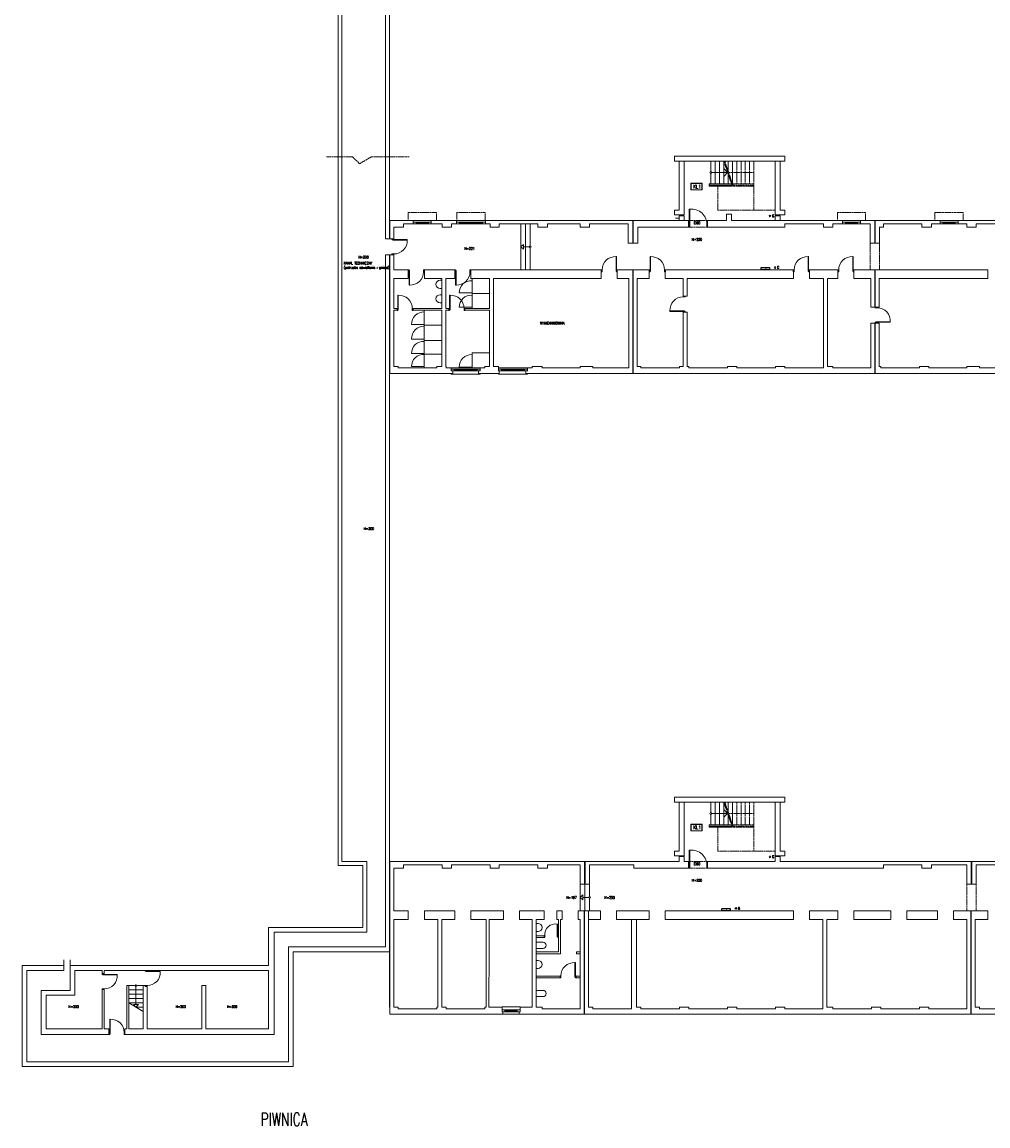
# Model space of a CAD drawing. Header units: millimetres. Extents: x -20020 to 55682, y 3351 to 17623.
# Tile 1 of 49: x -17643 to -11614, y 3362 to 10251. Entities that reach past the tile are written whole.
import ezdxf

# ---------------------------------------------------------------- set-up
doc = ezdxf.new("R2010")
doc.units = ezdxf.units.MM
doc.linetypes.add('ACAD_ISO02W100', pattern=[15, 12, -3])
for name, color, linetype, lineweight in [('0 - przerywana', 252, 'ACAD_ISO02W100', 9), ('0- stolarka', 252, 'Continuous', 9), ('0- widokowe', 252, 'Continuous', 9), ('000 STOLARKA', 252, 'Continuous', 9), ('000- DODATKI', 252, 'Continuous', 9), ('000- ŚCIANY', 252, 'Continuous', 9), ('000-NUMERY SALI', 252, 'Continuous', 9)]:
    doc.layers.add(name, color=color, linetype=linetype, lineweight=lineweight)
doc.layers.add('Znaki bezp.', color=10, linetype='Continuous')
doc.styles.add('GENERATED_STYLE_7', font='txt', dxfattribs={"width": 0.8})
doc.styles.get("Standard").update_dxf_attribs({"font": 'romans.shx', "width": 0.7})

# ---------------------------------------------------------------- blocks, each defined once
blk = doc.blocks.new('d90')
at = {"layer": '0- stolarka'}
for points in [[(-270.5, 3071.8), (-270.5, 3161.8), (-267.5, 3161.8), (-267.5, 3071.8), (-270.5, 3071.8)], [(-275.5, 3079.3), (-270.5, 3079.3), (-270.5, 3067.3), (-275.5, 3067.3), (-275.5, 3079.3)], [(-180.5, 3079.3), (-175.5, 3079.3), (-175.5, 3067.3), (-180.5, 3067.3), (-180.5, 3079.3)]]:
    blk.add_lwpolyline(points, dxfattribs=at)
blk.add_lwpolyline([(-180.5, 3079.3, 0.437586), (-267.5, 3161.8, 1.233982)], format="xyb", dxfattribs=at)
blk = doc.blocks.new('ONO PIWNICA')
at = {"layer": '0- stolarka'}
for points in [[(760, 18560.6), (647.5, 18560.6), (647.5, 18549.6), (760, 18549.6), (760, 18560.6)], [(665.7, 18560.6), (665.7, 18549.6)], [(665.7, 18555.1), (741.8, 18555.1)], [(741.8, 18560.6), (741.8, 18549.6)]]:
    blk.add_lwpolyline(points, dxfattribs=at)

msp = doc.modelspace()

# ---------------------------------------------------------------- linework, layer by layer
at = {"layer": '0 - przerywana'}
for points in [[(-15742.06, 9410.04), (-15579.72, 9410.04), (-15536.81, 9367.13), (-15462.48, 9410.04), (-15226.78, 9410.04)], [(-13262.98, 9383.81), (-13208.98, 9226.22)], [(-13256.64, 9383.81), (-13202.64, 9226.22)], [(-13181.98, 9383.81), (-13181.98, 9241.4)], [(-13154.98, 9383.81), (-13154.98, 9241.4)], [(-13128.98, 9383.81), (-13128.98, 9241.4)], [(-13102.98, 9383.81), (-13102.98, 9241.4)], [(-13074.98, 9383.81), (-13074.98, 9077.81)], [(-13232.24, 9312.6), (-13074.98, 9312.6)], [(-13207.84, 9241.4), (-13074.98, 9241.4)], [(-13205.24, 9233.81), (-13074.98, 9233.81)], [(-13300.48, 9083.81), (-13300.48, 9226.22)], [(-13202.64, 9226.22), (-13074.98, 9226.22)], [(-15056.37, 9012.81), (-15056.37, 9062.81), (-15232.82, 9062.81), (-15232.82, 9012.81)], [(-14752.86, 9012.81), (-14752.86, 9062.81), (-14929.31, 9062.81), (-14929.31, 9012.81)], [(-13300.48, 9083.81), (-13300.48, 9077.81), (-12940.98, 9077.81)], [(-12377.11, 9012.81), (-12377.11, 9062.81), (-12553.56, 9062.81), (-12553.56, 9012.81)], [(-11768.22, 9012.81), (-11768.22, 9062.81), (-11944.67, 9062.81), (-11944.67, 9012.81)], [(-13510.51, 8970.81), (-13363.51, 8970.81)], [(-13363.51, 9012.81), (-13483.51, 9012.81)], [(-12348.96, 8871.81), (-12348.96, 8704.81)], [(-12289.74, 8871.81), (-12289.74, 8704.81)], [(-13262.98, 5383.81), (-13208.98, 5226.22)], [(-13256.64, 5383.81), (-13202.64, 5226.22)], [(-13181.98, 5383.81), (-13181.98, 5241.4)], [(-13154.98, 5383.81), (-13154.98, 5241.4)], [(-13128.98, 5383.81), (-13128.98, 5241.4)], [(-13102.98, 5383.81), (-13102.98, 5241.4)], [(-13074.98, 5383.81), (-13074.98, 5077.81)], [(-13232.24, 5312.6), (-13074.98, 5312.6)], [(-13207.84, 5241.4), (-13074.98, 5241.4)], [(-13300.48, 5083.81), (-13300.48, 5226.22)], [(-13205.24, 5233.81), (-13074.98, 5233.81)], [(-13202.64, 5226.22), (-13074.98, 5226.22)], [(-13300.48, 5083.81), (-13300.48, 5077.81), (-12940.98, 5077.81)], [(-12958.18, 5012.81), (-13510.51, 5012.81)], [(-13510.51, 4970.81), (-13363.51, 4970.81)], [(-11746.13, 4871.81), (-11746.13, 4704.81)], [(-11686.91, 4871.81), (-11686.91, 4704.81)]]:
    msp.add_lwpolyline(points, dxfattribs=at)
at = {"layer": '0- stolarka'}
for points in [[(-13478.51, 8975.31), (-13478.51, 9083.31), (-13475.51, 9083.31), (-13475.51, 8975.31), (-13478.51, 8975.31)], [(-14931.08, 9003.31), (-14751.08, 9003.31), (-14751.08, 8992.31), (-14931.08, 8992.31), (-14931.08, 9003.31)], [(-14912.92, 9003.31), (-14912.92, 8992.31)], [(-14769.25, 8997.81), (-14912.92, 8997.81)], [(-14769.25, 9003.31), (-14769.25, 8992.31)], [(-13483.51, 8982.81), (-13478.51, 8982.81), (-13478.51, 8970.81), (-13483.51, 8970.81), (-13483.51, 8982.81)], [(-13368.51, 8982.81), (-13363.51, 8982.81), (-13363.51, 8970.81), (-13368.51, 8970.81), (-13368.51, 8982.81)], [(-14724.19, 8556.97), (-14834.19, 8556.97), (-14834.19, 8650.81)], [(-14834.19, 8556.97), (-14834.19, 8462.81)], [(-15022.2, 8359.61), (-15132.2, 8359.61), (-15132.2, 8452.81)], [(-15022.2, 8263.48), (-15132.2, 8263.48), (-15132.2, 8359.61)], [(-15022.2, 8178.22), (-15132.2, 8178.22), (-15132.2, 8266.81)], [(-15132.2, 8178.22), (-15132.2, 8093.31)], [(-14754.57, 8093.31), (-14834.19, 8093.31), (-14834.19, 8186.51)], [(-14834.19, 8186.51), (-14724.19, 8186.51)], [(-14964.29, 8073.81), (-14784.29, 8073.81), (-14784.29, 8084.81), (-14964.29, 8084.81), (-14964.29, 8073.81)], [(-14946.12, 8073.81), (-14946.12, 8084.81)], [(-14802.46, 8079.31), (-14946.12, 8079.31)], [(-14802.46, 8073.81), (-14802.46, 8084.81)], [(-14668.82, 8073.81), (-14488.82, 8073.81), (-14488.82, 8084.81), (-14668.82, 8084.81), (-14668.82, 8073.81)], [(-14650.65, 8073.81), (-14650.65, 8084.81)], [(-14506.99, 8079.31), (-14650.65, 8079.31)], [(-14506.99, 8073.81), (-14506.99, 8084.81)], [(-13478.51, 4975.31), (-13478.51, 5083.31), (-13475.51, 5083.31), (-13475.51, 4975.31), (-13478.51, 4975.31)], [(-13483.51, 4982.81), (-13478.51, 4982.81), (-13478.51, 4970.81), (-13483.51, 4970.81), (-13483.51, 4982.81)], [(-13368.51, 4982.81), (-13363.51, 4982.81), (-13363.51, 4970.81), (-13368.51, 4970.81), (-13368.51, 4982.81)], [(-14299.09, 4542.31), (-14299.09, 4622.31), (-14302.09, 4622.31), (-14302.09, 4542.31), (-14299.09, 4542.31)], [(-14379.09, 4549.81), (-14384.09, 4549.81), (-14384.09, 4537.81), (-14379.09, 4537.81), (-14379.09, 4549.81)], [(-14294.09, 4549.81), (-14299.09, 4549.81), (-14299.09, 4537.81), (-14294.09, 4537.81), (-14294.09, 4549.81)], [(-14647.04, 4074.81), (-14534.6, 4074.81), (-14534.6, 4085.81), (-14647.04, 4085.81), (-14647.04, 4074.81)], [(-14628.87, 4074.81), (-14628.87, 4085.81)], [(-14552.76, 4080.31), (-14628.87, 4080.31)], [(-14552.76, 4074.81), (-14552.76, 4085.81)]]:
    msp.add_lwpolyline(points, dxfattribs=at)
for points in [[(-13368.51, 8982.81, 0.471246), (-13475.51, 9083.31, 1.2339823)], [(-15022.2, 8639.78), (-15022.2, 8589.35), (-15033.98, 8589.35, -1), (-15033.98, 8639.78), (-15022.2, 8639.78)], [(-14834.19, 8561.39), (-14914.19, 8561.39, -0.4357106), (-14834.19, 8637.39, -0.8329065)], [(-15022.2, 8549.78), (-15022.2, 8499.35), (-15033.98, 8499.35, -1), (-15033.98, 8549.78), (-15022.2, 8549.78)], [(-14834.19, 8471.31), (-14914.19, 8471.31, -0.4391881), (-14834.19, 8546.04, -0.8329065)], [(-15132.2, 8364.03), (-15212.2, 8364.03, -0.4291205), (-15132.2, 8442.47, -0.8329065)], [(-15132.2, 8272.88), (-15212.2, 8272.88, -0.4227362), (-15132.2, 8353.72, -0.8329065)], [(-15132.2, 8182.64), (-15212.2, 8182.64, -0.4357106), (-15132.2, 8258.64, -0.8329065)], [(-15132.2, 8101.81), (-15212.2, 8101.81, -0.4391881), (-15132.2, 8176.54, -0.8329065)], [(-14834.19, 8097.73), (-14914.19, 8097.73, -0.4291205), (-14834.19, 8176.17, -0.8329065)], [(-13368.51, 4982.81, 0.471246), (-13475.51, 5083.31, 1.2339823)], [(-14434.09, 4625.88), (-14434.09, 4575.46), (-14422.32, 4575.46, 1), (-14422.32, 4625.88), (-14434.09, 4625.88)], [(-14379.09, 4549.81, -0.4960755), (-14302.09, 4622.31, -1.2339823)], [(-14434.09, 4470.1), (-14434.09, 4509.15), (-14390.59, 4509.15, -1), (-14390.59, 4470.1), (-14434.09, 4470.1)], [(-14434.09, 4395.49), (-14434.09, 4345.06), (-14422.32, 4345.06, 1), (-14422.32, 4395.49), (-14434.09, 4395.49)], [(-14434.09, 4169.28), (-14434.09, 4208.34), (-14390.59, 4208.34, -1), (-14390.59, 4169.28), (-14434.09, 4169.28)]]:
    msp.add_lwpolyline(points, format="xyb", dxfattribs=at)
at = {"layer": '0- widokowe'}
for points in [[(-13343.98, 9383.81), (-13343.98, 9317.81)], [(-13316.98, 9383.81), (-13316.98, 9241.4)], [(-13289.98, 9383.81), (-13289.98, 9241.4)], [(-13262.98, 9383.81), (-13262.98, 9241.4)], [(-13235.98, 9383.81), (-13235.98, 9323.53)], [(-13208.98, 9383.81), (-13208.98, 9244.73)], [(-13343.98, 9307.4), (-13343.98, 9241.4)], [(-13338.78, 9312.6), (-13238.58, 9312.6)], [(-13238.58, 9312.6), (-13262.98, 9337)], [(-13238.58, 9312.6), (-13262.98, 9288.2)], [(-13235.98, 9305.02), (-13235.98, 9241.4)], [(-13353.88, 9226.22), (-13353.88, 9241.4)], [(-13353.88, 9241.4), (-13214.18, 9241.4)], [(-13353.88, 9233.81), (-13211.58, 9233.81)], [(-13353.88, 9226.22), (-13208.98, 9226.22)], [(-13563.59, 9027.81), (-13563.59, 9027.81), (-13540.51, 9027.81)], [(-15200.82, 9012.81), (-15088.37, 9012.81)], [(-14931.08, 9012.81), (-14751.08, 9012.81)], [(-14530.03, 8992.31), (-14530.03, 8704.81)], [(-14500.81, 8704.81), (-14500.81, 8992.31)], [(-14470.81, 8992.31), (-14470.81, 8853.76)], [(-14470.81, 8853.76), (-14470.81, 8992.31)], [(-12521.56, 9012.81), (-12409.11, 9012.81)], [(-11912.67, 9012.81), (-11800.22, 9012.81)], [(-14512.6, 8848.56), (-14512.6, 8863.88), (-14530.03, 8848.56)], [(-14512.6, 8848.56), (-14512.6, 8833.24), (-14530.03, 8848.56)], [(-14476.01, 8848.56), (-14512.6, 8848.56)], [(-14470.81, 8704.81), (-14470.81, 8843.36)], [(-14470.81, 8843.36), (-14470.81, 8704.81)], [(-14784.29, 8093.31), (-14964.29, 8093.31)], [(-14488.82, 8093.31), (-14668.82, 8093.31)], [(-14784.29, 8058.81), (-14784.29, 8054.81), (-14964.29, 8054.81), (-14964.29, 8058.81)], [(-14488.82, 8058.81), (-14488.82, 8054.81), (-14668.82, 8054.81), (-14668.82, 8058.81)], [(-13343.98, 5383.81), (-13343.98, 5317.81)], [(-13316.98, 5383.81), (-13316.98, 5241.4)], [(-13289.98, 5383.81), (-13289.98, 5241.4)], [(-13262.98, 5383.81), (-13262.98, 5241.4)], [(-13235.98, 5383.81), (-13235.98, 5323.53)], [(-13208.98, 5383.81), (-13208.98, 5244.73)], [(-13343.98, 5307.4), (-13343.98, 5241.4)], [(-13338.78, 5312.6), (-13238.58, 5312.6)], [(-13238.58, 5312.6), (-13262.98, 5337)], [(-13238.58, 5312.6), (-13262.98, 5288.2)], [(-13235.98, 5305.02), (-13235.98, 5241.4)], [(-13353.88, 5226.22), (-13353.88, 5241.4)], [(-13353.88, 5241.4), (-13214.18, 5241.4)], [(-13353.88, 5233.81), (-13211.58, 5233.81)], [(-13353.88, 5226.22), (-13208.98, 5226.22)], [(-14159.43, 4871.81), (-14159.43, 4704.81)], [(-14130.21, 4704.81), (-14130.21, 4871.81)], [(-14100.21, 4871.81), (-14100.21, 4793.51)], [(-14100.21, 4793.51), (-14100.21, 4871.81)], [(-14142, 4788.31), (-14142, 4803.63), (-14159.43, 4788.31)], [(-14142, 4788.31), (-14142, 4772.99), (-14159.43, 4788.31)], [(-14105.42, 4788.31), (-14142, 4788.31)], [(-14100.21, 4704.81), (-14100.21, 4783.11)], [(-14100.21, 4783.11), (-14100.21, 4704.81)], [(-16936.98, 4237.96), (-16976.78, 4237.96), (-16976.78, 4210.96), (-16886.78, 4210.96), (-16886.78, 4237.96)], [(-16886.78, 4210.96), (-16976.78, 4210.96), (-16976.78, 4183.96), (-16886.78, 4183.96), (-16886.78, 4210.96)], [(-16931.78, 4232.76), (-16931.78, 4120.39)], [(-16886.78, 4237.96), (-16926.57, 4237.96)], [(-16886.78, 4183.96), (-16976.78, 4183.96), (-16976.78, 4156.96), (-16886.78, 4156.96), (-16886.78, 4183.96)], [(-16886.78, 4156.96), (-16976.78, 4156.96), (-16976.78, 4129.96), (-16886.78, 4129.96), (-16886.78, 4156.96)], [(-16886.78, 4129.96), (-16976.78, 4129.96)], [(-16976.78, 4129.96), (-16886.78, 4075.96)], [(-16931.78, 4120.39), (-16947.1, 4120.39), (-16931.78, 4102.96)], [(-16931.78, 4102.96), (-16886.78, 4102.96), (-16886.78, 4129.96)], [(-16931.78, 4120.39), (-16916.46, 4120.39), (-16931.78, 4102.96)], [(-16886.78, 4102.96), (-16931.78, 4102.96)], [(-14534.6, 4104.81), (-14647.04, 4104.81)], [(-14647.04, 4085.81), (-14647.04, 4104.81)], [(-14534.6, 4085.81), (-14534.6, 4104.81)], [(-14539.6, 4058.81), (-14539.6, 4058.81), (-14642.04, 4058.81), (-14642.04, 4058.81)]]:
    msp.add_lwpolyline(points, dxfattribs=at)
for centre in [(-13343.98, 9312.6), (-14470.81, 8848.56), (-13343.98, 5312.6), (-14100.21, 4788.31), (-16931.78, 4237.96)]:
    msp.add_circle(centre, 5.2, dxfattribs=at)
at = {"layer": '000- DODATKI'}
for centre in [(-12974.29, 9041.12), (-12942.76, 8719.59), (-12974.29, 5041.12)]:
    msp.add_circle(centre, 5.18, dxfattribs=at)
at = {"layer": '000- ŚCIANY'}
for points in [[(-15646.08, 9410.04), (-15646.08, 11168.09)], [(-15374.08, 9410.04), (-15374.08, 11161.04), (-15276.81, 11161.04)], [(-15670.69, 9410.04), (-15670.69, 11095.09)], [(-15349.47, 9410.04), (-15349.47, 11160.1)], [(-15670.69, 4988.2), (-15670.69, 9410.04)], [(-15646.08, 5012.81), (-15646.08, 9410.04)], [(-15374.08, 8899.04), (-15374.08, 9410.04)], [(-15349.47, 8970.81), (-15349.47, 9410.04)], [(-13540.51, 9383.81), (-13570.51, 9383.81), (-13570.51, 9413.81), (-12910.98, 9413.81), (-12880.98, 9413.81), (-12880.98, 9383.81), (-13510.51, 9383.81)], [(-13510.51, 9143.81), (-13510.51, 9383.81), (-13540.51, 9383.81), (-13540.51, 9143.81)], [(-12910.98, 9143.81), (-12910.98, 9383.81), (-12940.98, 9383.81), (-12940.98, 9143.81)], [(-12940.98, 9383.81), (-12940.98, 9143.81)], [(-13540.51, 9047.81), (-13510.51, 9047.81), (-13510.51, 9143.81)], [(-13540.51, 9143.81), (-13540.51, 9077.81)], [(-12940.98, 9143.81), (-12940.98, 9047.81)], [(-12910.98, 9077.81), (-12910.98, 9143.81)], [(-13540.51, 9047.81), (-13570.51, 9047.81), (-13570.51, 9077.81), (-13540.51, 9077.81)], [(-13510.51, 9012.81), (-13510.51, 9042.81), (-13540.51, 9042.81), (-13540.51, 9012.81)], [(-13245.01, 9012.81), (-13245.01, 9052.81), (-13215.01, 9052.81), (-13215.01, 9012.81)], [(-12940.98, 9047.81), (-12910.98, 9047.81), (-12880.98, 9047.81), (-12880.98, 9077.81), (-12910.98, 9077.81)], [(-12940.98, 9047.81), (-12910.98, 9047.81)], [(-12940.98, 9012.81), (-12940.98, 9042.81), (-12910.98, 9042.81), (-12910.98, 9012.81)], [(-15349.47, 8899.04), (-15349.47, 8970.81)], [(-15200.82, 9012.81), (-15346.47, 9012.81)], [(-15346.47, 8899.04), (-15346.47, 9012.81)], [(-15260.97, 8970.81), (-15321.86, 8970.81)], [(-15321.86, 8970.81), (-15321.86, 8899.04)], [(-15260.97, 8970.81), (-15260.97, 8992.31), (-15200.82, 8992.31), (-15200.82, 8992.31)], [(-15200.82, 9012.81), (-15200.82, 8992.31)], [(-15088.37, 9012.81), (-14931.08, 9012.81)], [(-15088.37, 9012.81), (-15088.37, 8992.31)], [(-15088.37, 8992.31), (-15020.52, 8992.31), (-15020.52, 8970.81)], [(-14961.31, 8970.81), (-15020.52, 8970.81)], [(-14961.31, 8970.81), (-14961.31, 8992.31), (-14931.08, 8992.31)], [(-14931.08, 8992.31), (-14931.08, 9003.31), (-14931.08, 9012.81)], [(-14751.08, 8992.31), (-14751.08, 9012.81)], [(-14751.08, 9012.81), (-13554.51, 9012.81)], [(-14751.08, 8992.31), (-14720.86, 8992.31)], [(-14720.86, 8992.31), (-14720.86, 8970.81)], [(-14663.72, 8970.81), (-14720.86, 8970.81)], [(-14663.72, 8970.81), (-14663.72, 8992.31), (-14423.27, 8992.31), (-14423.27, 8970.81)], [(-14364.06, 8970.81), (-14423.27, 8970.81)], [(-14364.06, 8970.81), (-14364.06, 8992.31), (-14159.43, 8992.31)], [(-14159.43, 8992.31), (-14159.43, 8970.81)], [(-14100.21, 8970.81), (-14159.43, 8970.81)], [(-14100.21, 8970.81), (-14100.21, 8992.31), (-13859.02, 8992.31)], [(-13799.8, 8970.81), (-13799.8, 8871.81), (-13859.02, 8871.81), (-13859.02, 8992.31)], [(-13830.91, 8871.81), (-13830.91, 9012.81)], [(-13827.91, 8871.81), (-13827.91, 9012.81)], [(-13554.51, 8970.81), (-13799.8, 8970.81)], [(-13554.51, 9012.81), (-13510.51, 9012.81)], [(-13510.51, 8970.81), (-13554.51, 8970.81)], [(-13510.51, 8970.81), (-13483.51, 8970.81), (-13483.51, 9012.81), (-13510.51, 9012.81)], [(-13363.51, 8970.81), (-13363.51, 9012.81), (-13245.01, 9012.81)], [(-13363.51, 8970.81), (-12958.18, 8970.81)], [(-13240.26, 8970.81), (-13181.04, 8970.81)], [(-13215.01, 9012.81), (-12958.18, 9012.81)], [(-12958.18, 9012.81), (-12521.56, 9012.81)], [(-12881.37, 8970.81), (-12958.18, 8970.81)], [(-12940.59, 8970.81), (-12881.37, 8970.81)], [(-12881.37, 8970.81), (-12881.37, 8992.31), (-12640.93, 8992.31), (-12640.93, 8970.81)], [(-12581.71, 8970.81), (-12640.93, 8970.81)], [(-12615.93, 8970.81), (-12581.71, 8970.81)], [(-12521.56, 8992.31), (-12581.71, 8992.31), (-12581.71, 8970.81)], [(-12521.56, 9012.81), (-12521.56, 8992.31)], [(-11912.67, 9012.81), (-12409.11, 9012.81)], [(-12409.11, 9012.81), (-12409.11, 8992.31)], [(-12409.11, 8992.31), (-12409.11, 8992.31), (-12348.96, 8992.31), (-12348.96, 8970.81)], [(-12289.74, 8970.81), (-12289.74, 8871.81), (-12348.96, 8871.81), (-12348.96, 8970.81)], [(-12320.85, 8871.81), (-12320.85, 9012.81)], [(-12317.85, 8871.81), (-12317.85, 9012.81)], [(-12266.42, 8970.81), (-12289.74, 8970.81)], [(-12266.42, 8970.81), (-12266.42, 8992.31), (-12025.97, 8992.31), (-12025.97, 8970.81)], [(-11966.76, 8970.81), (-12025.97, 8970.81)], [(-11966.76, 8970.81), (-11966.76, 8992.31)], [(-11966.76, 8992.31), (-11912.67, 8992.31)], [(-11912.67, 9012.81), (-11912.67, 8992.31)], [(-11302.78, 9012.81), (-11800.22, 9012.81)], [(-11800.22, 8992.31), (-11800.22, 9012.81)], [(-11800.22, 8992.31), (-11746.13, 8992.31)], [(-11746.13, 8992.31), (-11746.13, 8970.81)], [(-11686.91, 8970.81), (-11746.13, 8970.81)], [(-11686.91, 8970.81), (-11686.91, 8992.31), (-11426.65, 8992.31), (-11426.65, 8970.81)], [(-15321.86, 8899.04), (-15374.08, 8899.04)], [(-15374.08, 8650.81), (-15374.08, 8799.04)], [(-15321.86, 8799.04), (-15374.08, 8799.04)], [(-15349.47, 8704.81), (-15349.47, 8704.81), (-15349.47, 8799.04)], [(-15346.47, 8704.81), (-15346.47, 8704.81), (-15346.47, 8799.04)], [(-15321.86, 8799.04), (-15321.86, 8704.81)], [(-15349.47, 8650.81), (-15349.47, 8704.81)], [(-15346.47, 8650.81), (-15346.47, 8704.81)], [(-15266.86, 8704.81), (-15321.86, 8704.81)], [(-15266.86, 8704.81), (-15266.86, 8704.81), (-15266.86, 8704.81), (-15231.86, 8704.81), (-15231.86, 8650.81)], [(-15131.86, 8704.81), (-15131.86, 8650.81)], [(-15131.86, 8704.81), (-15062.2, 8704.81)], [(-15007.17, 8704.81), (-15062.2, 8704.81)], [(-15047.2, 8704.81), (-15062.2, 8704.81), (-15062.2, 8704.81)], [(-15007.17, 8704.81), (-14942.2, 8704.81)], [(-14942.2, 8704.81), (-14942.2, 8650.81)], [(-14842.2, 8704.81), (-14842.2, 8650.81)], [(-14842.2, 8704.81), (-14759.17, 8704.81)], [(-14708.17, 8704.81), (-14759.17, 8704.81)], [(-14404.09, 8704.81), (-14708.17, 8704.81)], [(-14027.21, 8704.81), (-14404.09, 8704.81)], [(-14027.21, 8704.81), (-14027.21, 8650.81)], [(-13800.17, 8704.81), (-13927.21, 8704.81)], [(-13927.21, 8704.81), (-13927.21, 8650.81)], [(-13806.8, 8704.81), (-13859.02, 8704.81)], [(-13830.91, 8058.81), (-13830.91, 8704.81)], [(-13827.91, 8058.81), (-13827.91, 8704.81)], [(-13825.51, 8704.81), (-13800.17, 8704.81), (-13800.17, 8704.81), (-13800.17, 8704.81), (-13727.55, 8704.81), (-13727.55, 8650.81)], [(-13627.55, 8704.81), (-13627.55, 8650.81)], [(-13627.55, 8704.81), (-13555.17, 8704.81), (-13555.17, 8704.81)], [(-13510.17, 8704.81), (-13555.17, 8704.81)], [(-13248.17, 8704.81), (-13510.17, 8704.81)], [(-12950.77, 8704.81), (-12950.77, 8704.81), (-13248.17, 8704.81)], [(-12953.19, 8704.81), (-13004.19, 8704.81)], [(-12899.77, 8704.81), (-12950.77, 8704.81)], [(-12950.77, 8704.81), (-12899.77, 8704.81)], [(-12828.57, 8704.81), (-12899.77, 8704.81)], [(-12828.57, 8704.81), (-12828.57, 8650.81)], [(-12644.17, 8704.81), (-12728.57, 8704.81)], [(-12728.57, 8704.81), (-12728.57, 8650.81)], [(-12600.17, 8704.81), (-12644.17, 8704.81)], [(-12600.17, 8704.81), (-12550.12, 8704.81)], [(-12550.12, 8650.81), (-12550.12, 8704.81)], [(-12450.12, 8704.81), (-12450.12, 8650.81)], [(-12450.12, 8704.81), (-12450.12, 8704.81), (-12450.12, 8704.81), (-12349.17, 8704.81)], [(-12349.17, 8704.81), (-12292.17, 8704.81)], [(-12220.12, 8704.81), (-12347.25, 8704.81)], [(-12347, 8704.81), (-12296.75, 8704.81)], [(-12289.74, 8704.81), (-12343.74, 8704.81)], [(-12343.49, 8704.81), (-12293.25, 8704.81)], [(-12320.85, 8472.81), (-12320.85, 8704.81)], [(-12317.85, 8472.81), (-12317.85, 8704.81)], [(-12220.12, 8704.81), (-11613.92, 8704.81), (-11613.92, 8650.81)], [(-15374.08, 8102.81), (-15374.08, 8650.81)], [(-15349.47, 8102.81), (-15349.47, 8650.81)], [(-15346.47, 8102.81), (-15346.47, 8650.81)], [(-15231.86, 8650.81), (-15321.86, 8650.81)], [(-15321.86, 8462.81), (-15321.86, 8650.81)], [(-15022.2, 8650.81), (-15131.86, 8650.81)], [(-15022.2, 8462.81), (-15022.2, 8650.81)], [(-14942.2, 8650.81), (-14997.2, 8650.81)], [(-14997.2, 8462.81), (-14997.2, 8650.81)], [(-14724.19, 8650.81), (-14842.2, 8650.81)], [(-14724.19, 8462.81), (-14724.19, 8650.81)], [(-14699.19, 8650.81), (-14637.2, 8650.81)], [(-14699.19, 8102.81), (-14699.19, 8650.81)], [(-14027.21, 8650.81), (-14637.2, 8650.81)], [(-14404.09, 8650.81), (-14027.21, 8650.81)], [(-13855.51, 8650.81), (-13927.21, 8650.81)], [(-13855.51, 8093.31), (-13855.51, 8650.81)], [(-13827.91, 8650.81), (-13830.91, 8650.81)], [(-13727.55, 8650.81), (-13803.3, 8650.81)], [(-13803.3, 8102.81), (-13803.3, 8650.81)], [(-13516.12, 8650.81), (-13627.55, 8650.81)], [(-13516.12, 8650.81), (-13516.12, 8540.81)], [(-12828.57, 8650.81), (-13491.12, 8650.81)], [(-13491.12, 8650.81), (-13491.12, 8540.81)], [(-12640.93, 8650.81), (-12728.57, 8650.81)], [(-12640.93, 8102.81), (-12640.93, 8650.81)], [(-12550.12, 8650.81), (-12615.93, 8650.81)], [(-12615.93, 8102.81), (-12615.93, 8650.81)], [(-12345.46, 8650.81), (-12450.12, 8650.81)], [(-12345.46, 8472.81), (-12345.46, 8650.81)], [(-12317.85, 8650.81), (-12320.85, 8650.81)], [(-12220.12, 8650.81), (-12293.25, 8650.81)], [(-12293.25, 8472.81), (-12293.25, 8650.81)], [(-11613.92, 8650.81), (-12220.12, 8650.81)], [(-13516.12, 8540.81), (-13491.12, 8540.81)], [(-15321.86, 8462.81), (-15302.2, 8462.81), (-15302.2, 8452.81), (-15321.86, 8452.81)], [(-15321.86, 8102.81), (-15321.86, 8452.81)], [(-15022.2, 8462.81), (-15202.2, 8462.81), (-15202.2, 8452.81), (-15022.2, 8452.81)], [(-15022.2, 8382.81), (-15022.2, 8452.81)], [(-14997.2, 8462.81), (-14979.19, 8462.81), (-14979.19, 8452.81), (-14997.2, 8452.81)], [(-14997.2, 8102.81), (-14997.2, 8452.81)], [(-14724.19, 8462.81), (-14879.19, 8462.81), (-14879.19, 8452.81), (-14724.19, 8452.81)], [(-14724.19, 8102.81), (-14724.19, 8452.81)], [(-13516.12, 8440.81), (-13491.12, 8440.81)], [(-13516.12, 8440.81), (-13516.12, 8102.81)], [(-13491.12, 8440.81), (-13491.12, 8102.81)], [(-12293.25, 8472.81), (-12345.46, 8472.81)], [(-15022.2, 8102.81), (-15022.2, 8382.81)], [(-12345.46, 8132.81), (-12345.46, 8372.81)], [(-12293.25, 8372.81), (-12345.46, 8372.81)], [(-12320.85, 8132.81), (-12320.85, 8372.81)], [(-12317.85, 8132.81), (-12317.85, 8372.81)], [(-12293.25, 8132.81), (-12293.25, 8372.81)], [(-14699.19, 8286.81), (-14699.19, 8102.81)], [(-12345.46, 8102.81), (-12345.46, 8132.81)], [(-12320.85, 8058.81), (-12320.85, 8132.81)], [(-12317.85, 8058.81), (-12317.85, 8132.81)], [(-12293.25, 8102.81), (-12293.25, 8132.81)], [(-12293.24, 8102.81), (-12293.24, 8132.81), (-12293.25, 8132.81)], [(-15374.08, 8102.81), (-15374.08, 5044.52)], [(-15349.47, 8102.81), (-15349.47, 5044.52)], [(-14954.29, 8058.81), (-15346.47, 8058.81), (-15346.47, 8058.81), (-15346.47, 8102.81)], [(-15321.86, 8102.81), (-15294.67, 8102.81)], [(-15294.67, 8102.81), (-15294.67, 8093.31), (-15054.23, 8093.31), (-15054.23, 8102.81)], [(-15054.23, 8102.81), (-15022.2, 8102.81)], [(-14997.2, 8102.81), (-14995.01, 8102.81)], [(-14995.01, 8102.81), (-14995.01, 8093.31), (-14964.29, 8093.31)], [(-14964.29, 8093.31), (-14964.29, 8073.81), (-14954.29, 8073.81), (-14954.29, 8058.81)], [(-14699.19, 8102.81), (-14668.82, 8102.81), (-14668.82, 8073.81), (-14663.82, 8073.81), (-14663.82, 8058.81), (-14794.29, 8058.81)], [(-14784.29, 8093.31), (-14784.29, 8073.81), (-14794.29, 8073.81), (-14794.29, 8058.81)], [(-14784.29, 8093.31), (-14754.57, 8093.31), (-14754.57, 8102.81)], [(-14754.57, 8102.81), (-14724.19, 8102.81)], [(-14342.38, 8058.81), (-14497.32, 8058.81), (-14497.32, 8073.81), (-14488.82, 8073.81), (-14488.82, 8093.31)], [(-14459.09, 8102.81), (-14459.09, 8093.31), (-14488.82, 8093.31)], [(-14459.09, 8102.81), (-14395.69, 8102.81)], [(-14395.69, 8102.81), (-14395.69, 8093.31), (-14159.43, 8093.31), (-14159.43, 8102.81)], [(-14080.02, 8102.81), (-14159.43, 8102.81)], [(-14080.02, 8102.81), (-14080.02, 8093.31), (-13855.51, 8093.31)], [(-13803.3, 8102.81), (-13780.36, 8102.81)], [(-13780.36, 8102.81), (-13780.36, 8093.31), (-13539.92, 8093.31), (-13539.92, 8102.81)], [(-13539.92, 8102.81), (-13516.12, 8102.81)], [(-13491.12, 8102.81), (-13480.7, 8102.81)], [(-13480.7, 8102.81), (-13480.7, 8093.31), (-13240.26, 8093.31), (-13240.26, 8102.81)], [(-13240.26, 8102.81), (-13181.04, 8102.81)], [(-13181.04, 8102.81), (-13181.04, 8093.31), (-12940.59, 8093.31), (-12940.59, 8102.81)], [(-12940.59, 8102.81), (-12881.37, 8102.81)], [(-12881.37, 8102.81), (-12881.37, 8093.31), (-12640.93, 8093.31), (-12640.93, 8102.81)], [(-12615.93, 8102.81), (-12581.71, 8102.81)], [(-12581.71, 8102.81), (-12581.71, 8093.31), (-12345.46, 8093.31), (-12345.46, 8102.81)], [(-12293.25, 8102.81), (-12282.05, 8102.81)], [(-12282.05, 8102.81), (-12282.05, 8093.31), (-12041.61, 8093.31), (-12041.61, 8102.81)], [(-12041.61, 8102.81), (-11982.39, 8102.81)], [(-11982.39, 8102.81), (-11982.39, 8093.31), (-11746.13, 8093.31), (-11746.13, 8102.81)], [(-11666.73, 8102.81), (-11744.86, 8102.81)], [(-11666.73, 8102.81), (-11666.73, 8093.31), (-11426.28, 8093.31), (-11426.28, 8102.81)], [(-14794.29, 8058.81), (-14663.82, 8058.81)], [(-14497.32, 8058.81), (-14342.38, 8058.81)], [(-11027.83, 8058.81), (-14342.38, 8058.81), (-14342.38, 8058.81), (-14342.38, 8058.81), (-14342.38, 8058.81)], [(-13540.51, 5383.81), (-13570.51, 5383.81), (-13570.51, 5413.81), (-12910.98, 5413.81), (-12880.98, 5413.81), (-12880.98, 5383.81), (-13510.51, 5383.81)], [(-13510.51, 5143.81), (-13510.51, 5383.81), (-13540.51, 5383.81), (-13540.51, 5143.81)], [(-12910.98, 5143.81), (-12910.98, 5383.81), (-12940.98, 5383.81), (-12940.98, 5143.81)], [(-12940.98, 5383.81), (-12940.98, 5143.81)], [(-13540.51, 5047.81), (-13510.51, 5047.81), (-13510.51, 5143.81)], [(-13540.51, 5143.81), (-13540.51, 5077.81)], [(-12940.98, 5143.81), (-12940.98, 5047.81)], [(-12910.98, 5077.81), (-12910.98, 5143.81)], [(-15374.08, 4650.81), (-15374.08, 5065.52)], [(-15349.47, 4970.81), (-15349.47, 5065.52)], [(-13540.51, 5047.81), (-13570.51, 5047.81), (-13570.51, 5077.81), (-13540.51, 5077.81)], [(-13510.51, 5012.81), (-13510.51, 5042.81), (-13540.51, 5042.81), (-13540.51, 5012.81)], [(-12940.98, 5047.81), (-12910.98, 5047.81), (-12880.98, 5047.81), (-12880.98, 5077.81), (-12910.98, 5077.81)], [(-12940.98, 5047.81), (-12910.98, 5047.81)], [(-12940.98, 5012.81), (-12940.98, 5042.81), (-12910.98, 5042.81), (-12910.98, 5012.81)], [(-15515.69, 4601.21), (-15515.69, 4988.2), (-15670.69, 4988.2)], [(-15491.08, 4571.21), (-15491.08, 5012.81), (-15646.08, 5012.81)], [(-15349.47, 5012.81), (-13554.51, 5012.81)], [(-15349.47, 4704.81), (-15349.47, 4704.81), (-15349.47, 4970.81)], [(-15346.47, 4704.81), (-15346.47, 4704.81), (-15346.47, 5012.81)], [(-15260.97, 4970.81), (-15321.86, 4970.81)], [(-15321.86, 4970.81), (-15321.86, 4704.81)], [(-15260.97, 4970.81), (-15260.97, 4992.31), (-15020.52, 4992.31), (-15020.52, 4970.81)], [(-14961.31, 4970.81), (-15020.52, 4970.81)], [(-14961.31, 4970.81), (-14961.31, 4992.31), (-14720.86, 4992.31), (-14720.86, 4970.81)], [(-14663.72, 4970.81), (-14720.86, 4970.81)], [(-14663.72, 4970.81), (-14663.72, 4992.31), (-14423.27, 4992.31), (-14423.27, 4970.81)], [(-14364.06, 4970.81), (-14423.27, 4970.81)], [(-14364.06, 4970.81), (-14364.06, 4992.31), (-14159.43, 4992.31)], [(-14100.21, 4970.81), (-14100.21, 4871.81), (-14159.43, 4871.81), (-14159.43, 4992.31)], [(-14131.32, 4871.81), (-14131.32, 5012.81)], [(-14128.32, 4871.81), (-14128.32, 5012.81)], [(-14100.21, 4970.81), (-14100.21, 4992.31), (-13823.95, 4992.31), (-13823.95, 4970.81)], [(-13554.51, 4970.81), (-13823.95, 4970.81)], [(-13554.51, 5012.81), (-13540.51, 5012.81)], [(-13510.51, 4970.81), (-13554.51, 4970.81)], [(-13510.51, 4970.81), (-13483.51, 4970.81), (-13483.51, 5012.81), (-13510.51, 5012.81)], [(-13363.51, 4970.81), (-13363.51, 5012.81), (-12958.18, 5012.81)], [(-13363.51, 4970.81), (-12958.18, 4970.81)], [(-12958.18, 5012.81), (-12940.98, 5012.81)], [(-12355.86, 4970.81), (-12958.18, 4970.81)], [(-12910.98, 5012.81), (-12355.86, 5012.81)], [(-12355.86, 5012.81), (-9093.35, 5012.81)], [(-12266.42, 4970.81), (-12355.86, 4970.81)], [(-12266.42, 4970.81), (-12266.42, 4992.31), (-12025.97, 4992.31), (-12025.97, 4970.81)], [(-11966.76, 4970.81), (-12025.97, 4970.81)], [(-11966.76, 4970.81), (-11966.76, 4992.31), (-11746.13, 4992.31)], [(-11686.91, 4970.81), (-11686.91, 4871.81), (-11746.13, 4871.81), (-11746.13, 4992.31)], [(-11718.02, 4871.81), (-11718.02, 5012.81)], [(-11715.02, 4871.81), (-11715.02, 5012.81)], [(-11686.91, 4970.81), (-11686.91, 4992.31), (-11426.65, 4992.31), (-11426.65, 4970.81)], [(-15349.47, 4650.81), (-15349.47, 4704.81)], [(-15346.47, 4650.81), (-15346.47, 4704.81)], [(-15266.86, 4704.81), (-15321.86, 4704.81)], [(-15266.86, 4704.81), (-15266.86, 4704.81), (-15266.86, 4704.81), (-15231.86, 4704.81), (-15231.86, 4650.81)], [(-15131.86, 4704.81), (-15131.86, 4650.81)], [(-15131.86, 4704.81), (-15062.2, 4704.81)], [(-15007.17, 4704.81), (-15062.2, 4704.81)], [(-15047.2, 4704.81), (-15062.2, 4704.81), (-15062.2, 4704.81)], [(-15007.17, 4704.81), (-14942.2, 4704.81)], [(-14942.2, 4704.81), (-14942.2, 4650.81)], [(-14842.2, 4704.81), (-14842.2, 4650.81)], [(-14842.2, 4704.81), (-14759.17, 4704.81)], [(-14708.17, 4704.81), (-14759.17, 4704.81)], [(-14708.17, 4704.81), (-14708.17, 4704.81), (-14708.17, 4704.81), (-14637.2, 4704.81), (-14637.2, 4650.81)], [(-14404.09, 4704.81), (-14537.2, 4704.81)], [(-14537.2, 4650.81), (-14537.2, 4704.81)], [(-14404.09, 4650.81), (-14384.09, 4650.81), (-14384.09, 4704.81), (-14404.09, 4704.81)], [(-14304.09, 4704.81), (-14304.09, 4650.81)], [(-14304.09, 4704.81), (-14272.09, 4704.81)], [(-14272.09, 4704.81), (-14272.09, 4650.81)], [(-14159.43, 4650.81), (-14172.09, 4650.81), (-14172.09, 4704.81), (-14159.43, 4704.81)], [(-14107.21, 4704.81), (-14159.43, 4704.81)], [(-14134.83, 4058.81), (-14134.83, 4704.81)], [(-14131.82, 4058.81), (-14131.82, 4704.81)], [(-14107.21, 4650.81), (-14107.21, 4704.81)], [(-14107.21, 4650.81), (-14107.21, 4704.81), (-14032.21, 4704.81), (-14032.21, 4650.81)], [(-13800.17, 4704.81), (-13932.21, 4704.81)], [(-13932.21, 4704.81), (-13932.21, 4650.81)], [(-13825.51, 4704.81), (-13800.17, 4704.81), (-13800.17, 4704.81), (-13800.17, 4704.81), (-13727.55, 4704.81), (-13727.55, 4650.81)], [(-13627.55, 4704.81), (-13627.55, 4650.81)], [(-13627.55, 4704.81), (-13555.17, 4704.81), (-13555.17, 4704.81)], [(-13510.17, 4704.81), (-13555.17, 4704.81)], [(-13248.17, 4704.81), (-13510.17, 4704.81)], [(-13197.17, 4704.81), (-13248.17, 4704.81)], [(-12950.77, 4704.81), (-12950.77, 4704.81), (-13197.17, 4704.81)], [(-12899.77, 4704.81), (-12950.77, 4704.81)], [(-12950.77, 4704.81), (-12899.77, 4704.81)], [(-12828.57, 4704.81), (-12899.77, 4704.81)], [(-12828.57, 4704.81), (-12828.57, 4650.81)], [(-12644.17, 4704.81), (-12728.57, 4704.81)], [(-12728.57, 4704.81), (-12728.57, 4650.81)], [(-12600.17, 4704.81), (-12644.17, 4704.81)], [(-12600.17, 4704.81), (-12550.12, 4704.81)], [(-12550.12, 4650.81), (-12550.12, 4704.81)], [(-12450.12, 4704.81), (-12450.12, 4650.81)], [(-12450.12, 4704.81), (-12450.12, 4704.81), (-12450.12, 4704.81), (-12349.17, 4704.81)], [(-12349.17, 4704.81), (-12292.17, 4704.81)], [(-12292.17, 4704.81), (-12220.12, 4704.81), (-12220.12, 4650.81)], [(-12120.12, 4704.81), (-12120.12, 4650.81)], [(-12120.12, 4704.81), (-12044.17, 4704.81), (-12044.17, 4704.81)], [(-11986.17, 4704.81), (-12044.17, 4704.81)], [(-11986.17, 4704.81), (-11929.58, 4704.81)], [(-11929.58, 4704.81), (-11929.58, 4650.81)], [(-11829.58, 4704.81), (-11829.58, 4650.81)], [(-11829.58, 4704.81), (-11744.17, 4704.81)], [(-11690.42, 4704.81), (-11744.42, 4704.81)], [(-11744.17, 4704.81), (-11693.92, 4704.81)], [(-11721.53, 4132.81), (-11721.53, 4704.81)], [(-11718.52, 4132.81), (-11718.52, 4704.81)], [(-11693.92, 4704.81), (-11613.92, 4704.81), (-11613.92, 4650.81)], [(-15374.08, 4479.21), (-15374.08, 4650.81)], [(-15349.47, 4102.81), (-15349.47, 4650.81)], [(-15346.47, 4102.81), (-15346.47, 4650.81)], [(-15231.86, 4650.81), (-15321.86, 4650.81)], [(-15321.86, 4102.81), (-15321.86, 4650.81)], [(-15047.2, 4650.81), (-15131.86, 4650.81)], [(-15047.2, 4382.81), (-15047.2, 4650.81)], [(-14942.2, 4650.81), (-15022.2, 4650.81)], [(-15022.2, 4382.81), (-15022.2, 4650.81)], [(-14745.7, 4650.81), (-14842.2, 4650.81)], [(-14746, 4482.81), (-14745.7, 4650.81)], [(-14728, 4482.8), (-14727.7, 4650.8)], [(-14727.7, 4650.8), (-14637.2, 4650.81)], [(-14459.09, 4650.81), (-14537.2, 4650.81)], [(-14459.09, 4102.81), (-14459.09, 4650.81)], [(-14384.09, 4650.81), (-14434.09, 4650.81)], [(-14434.09, 4102.81), (-14434.09, 4650.81)], [(-14294.09, 4650.81), (-14294.09, 4447.81), (-14434.09, 4447.81)], [(-14294.09, 4650.81), (-14304.09, 4650.81)], [(-14272.09, 4650.81), (-14282.09, 4650.81)], [(-14282.09, 4650.81), (-14282.09, 4447.81), (-14282.09, 4447.81)], [(-14159.43, 4650.81), (-14172.09, 4650.81)], [(-14159.43, 4102.81), (-14159.43, 4650.81)], [(-14032.21, 4650.81), (-14107.21, 4650.81)], [(-14107.21, 4102.81), (-14107.21, 4650.81)], [(-13727.55, 4650.81), (-13932.21, 4650.81)], [(-13837.94, 4520.85), (-13837.76, 4650.81)], [(-13807.55, 4150.81), (-13807.55, 4650.81)], [(-12828.57, 4650.81), (-13627.55, 4650.81)], [(-12645.12, 4650.81), (-12728.57, 4650.81)], [(-12645.12, 4093.31), (-12645.12, 4650.81)], [(-12550.12, 4650.81), (-12620.12, 4650.81)], [(-12620.12, 4102.81), (-12620.12, 4650.81)], [(-12220.12, 4650.81), (-12450.12, 4650.81)], [(-11929.58, 4650.81), (-12120.12, 4650.81)], [(-11746.13, 4650.81), (-11829.58, 4650.81)], [(-11746.13, 4132.81), (-11746.13, 4650.81)], [(-11613.92, 4650.81), (-11693.92, 4650.81)], [(-11693.92, 4132.81), (-11693.92, 4650.81)], [(-16104.21, 4363.21), (-16104.21, 4601.21), (-16069.78, 4601.21)], [(-15515.69, 4601.21), (-16069.78, 4601.21)], [(-16069.78, 3967.21), (-16069.78, 4571.21)], [(-15646.08, 4571.21), (-16069.78, 4571.21)], [(-16069.78, 4571.21), (-16069.78, 4363.21)], [(-16069.78, 3933.21), (-16069.78, 4571.21), (-15491.08, 4571.21)], [(-14434.09, 4537.81), (-14384.09, 4537.81), (-14384.09, 4547.81), (-14434.09, 4547.81)], [(-17382.78, 4333.21), (-17612.78, 4333.21), (-17612.78, 3763.21), (-15979.78, 3763.21), (-15979.78, 4479.21), (-15949.78, 4479.21)], [(-15374.08, 4479.21), (-15979.78, 4479.21)], [(-15376.78, 4479.21), (-15949.78, 4479.21)], [(-15376.78, 4479.21), (-15374.08, 4479.21)], [(-15349.47, 4479.21), (-15349.47, 4449.21), (-15376.78, 4449.21)], [(-15349.47, 4102.81), (-15349.47, 4479.21)], [(-14746.65, 4102.81), (-14746, 4482.81)], [(-14728.65, 4102.8), (-14728, 4482.8)], [(-13837.81, 4093.31), (-13837.94, 4320.85), (-13837.94, 4320.85), (-13837.94, 4520.85), (-13837.94, 4520.85)], [(-15949.78, 4449.21), (-15949.78, 3733.21), (-17642.78, 3733.21), (-17642.78, 4363.21), (-17382.78, 4363.21)], [(-15376.78, 4449.21), (-15949.78, 4449.21)], [(-14434.09, 4435.81), (-14282.09, 4435.81)], [(-14282.09, 4447.81), (-14282.09, 4435.81)], [(-14182.09, 4447.81), (-14159.43, 4447.81)], [(-14182.09, 4435.81), (-14182.09, 4447.81)], [(-14182.09, 4435.81), (-14159.43, 4435.81)], [(-17382.78, 4363.21), (-17382.78, 4399.17)], [(-17382.78, 4333.21), (-17382.78, 4363.21)], [(-17342.78, 4363.21), (-17342.78, 4399.17)], [(-17342.78, 4333.21), (-17342.78, 4363.21)], [(-17342.78, 4363.21), (-16104.21, 4363.21)], [(-15047.2, 4102.81), (-15047.2, 4382.81)], [(-15022.2, 4102.81), (-15022.2, 4382.81)], [(-17522.78, 4207.96), (-17342.78, 4207.96), (-17342.78, 4333.21)], [(-17492.78, 4177.96), (-17312.78, 4177.96), (-17312.78, 4333.21)], [(-17142.78, 4333.21), (-17312.78, 4333.21)], [(-17142.78, 4313.21), (-17142.78, 4333.21)], [(-17142.78, 4313.21), (-17130.78, 4313.21)], [(-16104.21, 4333.21), (-17130.78, 4333.21)], [(-17130.78, 4313.21), (-17130.78, 4333.21)], [(-16104.21, 3967.96), (-16104.21, 4333.21)], [(-14434.09, 4286.81), (-14284.09, 4286.81), (-14284.09, 4296.81), (-14434.09, 4296.81)], [(-14434.09, 4286.81), (-14434.09, 4102.81)], [(-14184.09, 4296.81), (-14184.09, 4286.81), (-14159.43, 4286.81)], [(-14184.09, 4296.81), (-14159.43, 4296.81)], [(-13838.09, 4150.81), (-13837.94, 4320.85)], [(-17522.78, 4207.96), (-17522.78, 3933.21), (-17522.78, 3950.58)], [(-17142.78, 3967.96), (-17142.78, 4213.21)], [(-17142.78, 4213.21), (-17130.78, 4213.21)], [(-17130.78, 3967.96), (-17130.78, 4213.21)], [(-16976.78, 4237.96), (-16988.78, 4237.96), (-16988.78, 3967.96)], [(-16976.78, 4237.96), (-16976.78, 3967.96)], [(-16886.78, 3967.96), (-16886.78, 4237.96), (-16862.78, 4237.96), (-16862.78, 3967.96)], [(-16519.78, 3967.96), (-16519.78, 4237.96), (-16495.78, 4237.96), (-16495.78, 3967.96)], [(-17492.78, 4177.96), (-17492.78, 3967.96)], [(-13807.55, 4102.81), (-13807.55, 4150.81)], [(-16886.78, 4075.96), (-16886.78, 4102.96)], [(-14839.26, 4058.81), (-15346.47, 4058.81), (-15346.47, 4058.81), (-15346.47, 4102.81)], [(-15321.86, 4102.81), (-15294.67, 4102.81)], [(-15294.67, 4102.81), (-15294.67, 4093.31), (-15054.23, 4093.31), (-15054.23, 4102.81)], [(-15054.23, 4102.81), (-15047.2, 4102.81)], [(-15022.2, 4102.81), (-14995.01, 4102.81)], [(-14995.01, 4102.81), (-14995.01, 4093.31), (-14754.57, 4093.31), (-14754.57, 4102.81)], [(-14728.65, 4102.81), (-14647.04, 4102.81), (-14647.04, 4074.81), (-14642.04, 4074.81), (-14642.04, 4058.81), (-14839.26, 4058.81)], [(-14754.57, 4102.81), (-14746.65, 4102.81)], [(-14342.38, 4058.81), (-14539.6, 4058.81), (-14539.6, 4074.81), (-14534.6, 4074.81), (-14534.6, 4102.81)], [(-14534.6, 4102.81), (-14459.09, 4102.81)], [(-14434.09, 4102.81), (-14395.69, 4102.81)], [(-14395.69, 4102.81), (-14395.69, 4093.31), (-14159.43, 4093.31), (-14159.43, 4102.81)], [(-14080.02, 4102.81), (-14107.21, 4102.81)], [(-14080.02, 4102.81), (-14080.02, 4093.31), (-13837.81, 4093.31), (-13837.81, 4093.31)], [(-13807.55, 4102.81), (-13780.36, 4102.81)], [(-13780.36, 4102.81), (-13780.36, 4093.31), (-13539.92, 4093.31), (-13539.92, 4102.81)], [(-13539.92, 4102.81), (-13480.7, 4102.81)], [(-13480.7, 4102.81), (-13480.7, 4093.31), (-13240.26, 4093.31), (-13240.26, 4102.81)], [(-13240.26, 4102.81), (-13181.04, 4102.81)], [(-13181.04, 4102.81), (-13181.04, 4093.31), (-12940.59, 4093.31), (-12940.59, 4102.81)], [(-12940.59, 4102.81), (-12881.37, 4102.81)], [(-12881.37, 4102.81), (-12881.37, 4093.31), (-12645.12, 4093.31)], [(-12620.12, 4102.81), (-12581.71, 4102.81)], [(-12581.71, 4102.81), (-12581.71, 4093.31), (-12341.27, 4093.31), (-12341.27, 4102.81)], [(-12341.27, 4102.81), (-12282.05, 4102.81)], [(-12282.05, 4102.81), (-12282.05, 4093.31), (-12041.61, 4093.31), (-12041.61, 4102.81)], [(-12041.61, 4102.81), (-11982.39, 4102.81)], [(-11982.39, 4102.81), (-11982.39, 4093.31), (-11746.13, 4093.31), (-11746.13, 4102.81)], [(-11746.13, 4102.81), (-11746.13, 4132.81)], [(-11721.53, 4058.81), (-11721.53, 4132.81)], [(-11718.52, 4058.81), (-11718.52, 4132.81)], [(-11693.92, 4102.81), (-11693.92, 4132.81)], [(-11693.92, 4102.81), (-11693.92, 4132.81), (-11693.92, 4132.81)], [(-11666.73, 4102.81), (-11693.92, 4102.81)], [(-11666.73, 4102.81), (-11666.73, 4093.31), (-11426.28, 4093.31), (-11426.28, 4102.81)], [(-14839.26, 4058.81), (-14642.04, 4058.81)], [(-14539.6, 4058.81), (-14342.38, 4058.81)], [(-7000.71, 4058.81), (-14342.38, 4058.81), (-14342.38, 4058.81), (-14342.38, 4058.81), (-14342.38, 4058.81)], [(-17100.78, 3933.21), (-17522.78, 3933.21)], [(-17142.78, 3967.96), (-17492.78, 3967.96)], [(-17100.78, 3967.96), (-17130.78, 3967.96)], [(-17100.78, 3933.21), (-17100.78, 3967.96)], [(-16988.78, 3967.96), (-17000.78, 3967.96)], [(-17000.78, 3933.21), (-17000.78, 3967.96)], [(-16069.78, 3963.21), (-16069.78, 3933.21), (-17000.78, 3933.21)], [(-16886.78, 3967.96), (-16976.78, 3967.96)], [(-16519.78, 3967.96), (-16862.78, 3967.96)], [(-16104.21, 3967.96), (-16495.78, 3967.96)]]:
    msp.add_lwpolyline(points, dxfattribs=at)
at = {"layer": '000-NUMERY SALI'}
for points in [[(-13468.83, 9245.64), (-13397.93, 9245.64), (-13397.93, 9203.44), (-13468.83, 9203.44)], [(-13467.33, 9244.14), (-13399.43, 9244.14), (-13399.43, 9204.94), (-13467.33, 9204.94)], [(-13468.83, 5245.64), (-13397.93, 5245.64), (-13397.93, 5203.44), (-13468.83, 5203.44)], [(-13467.33, 5244.14), (-13399.43, 5244.14), (-13399.43, 5204.94), (-13467.33, 5204.94)]]:
    msp.add_lwpolyline(points, close=True, dxfattribs=at)
at = {"layer": 'Defpoints'}
msp.add_circle((-13186.74, 4719.59), 5.18, dxfattribs=at)
at = {"layer": 'Znaki bezp.'}
for points in [[(-13030.23, 8718.77), (-12978.14, 8718.77), (-12978.14, 8704.81), (-13030.23, 8704.81)], [(-13274.21, 4718.77), (-13222.12, 4718.77), (-13222.12, 4704.81), (-13274.21, 4704.81)]]:
    msp.add_lwpolyline(points, close=True, dxfattribs=at)

# ---------------------------------------------------------------- block references
at = {"layer": '000 STOLARKA'}
for p, rotation in [((-18401.2, 8623.52), 270), ((-10436.79, 8716.33), 90), ((-20210.11, 4037.69), 270), ((-19942.11, 4057.69), 270)]:
    msp.add_blockref('d90', p, dxfattribs=dict(at, rotation=rotation))
at = {"layer": '000 STOLARKA', "xscale": -1}
for p in [(-14202.74, 5625.48), (-13004.09, 5625.48), (-12725.64, 5625.48), (-14459.61, 1219.48)]:
    msp.add_blockref('d90', p, dxfattribs=at)
at = {"layer": '000 STOLARKA'}
for p in [(-13452.03, 5625.48), (-15026.68, 5384.48), (-14703.66, 5384.48), (-16825.26, 865.87)]:
    msp.add_blockref('d90', p, dxfattribs=at)
at = {"layer": '000 STOLARKA', "xscale": -1}
for p, rotation in [((-14956.34, 11772.14), 180), ((-14666.68, 11772.14), 180), ((-15385.18, 8648.33), 270)]:
    msp.add_blockref('d90', p, dxfattribs=dict(at, rotation=rotation))
at = {"layer": '000- DODATKI'}
for p in [(-15848.36, -9557.31), (-13169.1, -9557.31), (-12560.21, -9557.31)]:
    msp.add_blockref('ONO PIWNICA', p, dxfattribs=at)

# ---------------------------------------------------------------- texts
at = {"layer": '000- DODATKI', "attachment_point": 1}
for s, width, insert, char_height in [('G', 48.5104, (-12961.14, 9049.89), 16), ('EI60', 48.5104, (-13448.93, 9005.69), 16), ('EI60', 48.5104, (-13448.93, 9005.69), 16), ('H=250', 48.5104, (-13461.77, 8903.03), 16), ('H=221', 48.5104, (-14881.49, 8845.64), 16), ('KANAL TECHNICZNY\\P(potrzeba oświetlenia i gniazd)', 401.2705, (-15634.37, 8754.71), 16), ('H=200', 48.5104, (-15542.67, 8792.29), 16), ('G', 48.5104, (-12929.6, 8728.37), 16), ('WYMIENNIKOWNIA', 41.5159, (-14409.26, 8380.85), 16), ('H=200', 48.5104, (-15509.53, 7097.68), 16), ('G', 48.5104, (-12961.14, 5049.89), 16), ('EI60', 48.5104, (-13448.93, 5005.69), 16), ('EI60', 48.5104, (-13448.93, 5005.69), 16), ('H=250', 48.5104, (-13461.77, 4903.03), 16), ('H=197', 48.5104, (-14244.46, 4795.33), 16), ('H=250', 48.5104, (-14006.89, 4795.33), 16), ('H=200', 48.5104, (-17352.34, 4114.35), 16), ('H=200', 48.5104, (-16683.7, 4114.35), 16), ('H=200', 48.5104, (-16362.84, 4114.35), 16), ('PIWNICA', 629.8244, (-16153.27, 3443.69), 80)]:
    msp.add_mtext_dynamic_manual_height_columns(s, width=width, gutter_width=12.5, heights=[0], dxfattribs=dict(at, insert=insert, char_height=char_height))
at = {"layer": '000-NUMERY SALI', "char_height": 22.5, "attachment_point": 1}
for insert in [(-13452.73, 9236.19), (-13452.73, 5236.19)]:
    msp.add_mtext_dynamic_manual_height_columns('KL1', width=52.2186, gutter_width=12.5, heights=[0], dxfattribs=dict(at, insert=insert))
at = {"layer": 'Defpoints', "insert": (-13173.58, 4728.37), "char_height": 16, "attachment_point": 1}
msp.add_mtext_dynamic_manual_height_columns('G', width=48.5104, gutter_width=12.5, heights=[0], dxfattribs=at)
at = {"layer": 'Znaki bezp.', "char_height": 8, "attachment_point": 2, "style": 'GENERATED_STYLE_7'}
for insert in [(-13003.01, 8715.89), (-13246.99, 4715.89)]:
    msp.add_mtext('\\A1;{\\fArial Europa Środkowa|b0|i0|c0|p34;\\C1;HP}', dxfattribs=dict(at, insert=insert))

doc.saveas('drawing.dxf')
